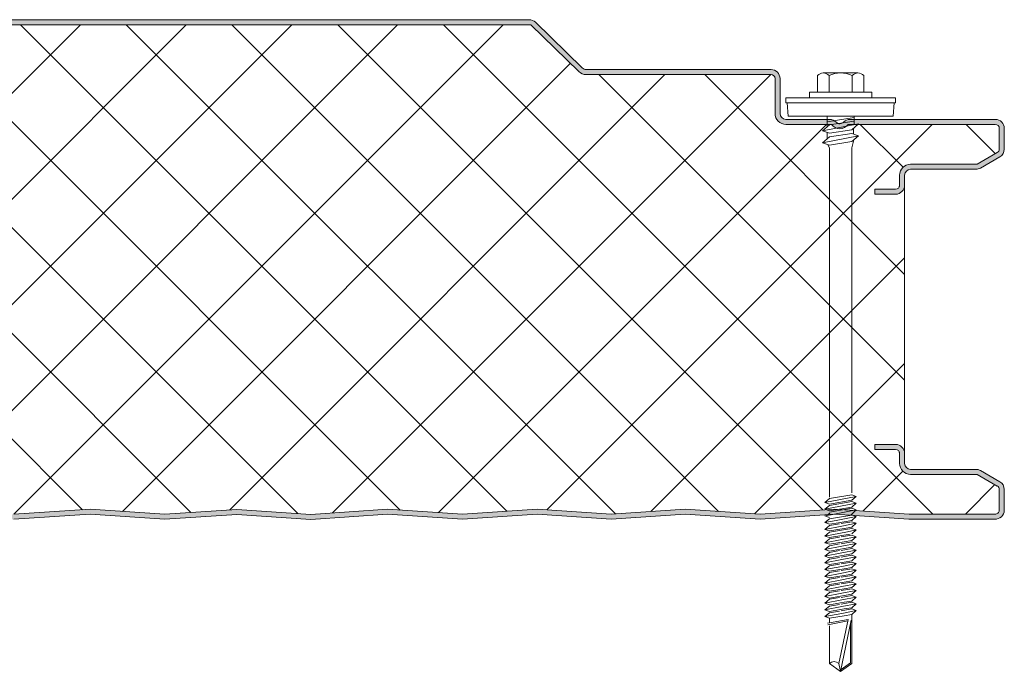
# Model space of a CAD drawing. Header units: millimetres. Extents: x 12686 to 20863, y -5950 to 1224.
# Tile 5 of 10: x 13629 to 13826, y -5640 to -5510. Entities that reach past the tile are written whole.
import ezdxf

# ---------------------------------------------------------------- set-up
doc = ezdxf.new("R2010")
doc.units = ezdxf.units.MM
doc.layers.add('A-DETL-GENF', color=92, linetype='Continuous', lineweight=13)

# ---------------------------------------------------------------- blocks, each defined once
blk = doc.blocks.new('HFX 1000 - 1 RIB - SATINLINE - HFX 1000 100mm - 1 RIB - SATINLINE-4428274-ALL PANELS 3')
at = {"layer": 'A-DETL-GENF'}
h = blk.add_hatch(color=256, dxfattribs=at)
h.paths.add_polyline_path([(619.08, -0.04), (634.93, 0.97), (649.57, -0.01), (664.01, 0.96), (678.87, -0.04), (694.37, 0.99), (709.28, -0.01), (724.37, 0.99), (739.14, 0), (754.09, 0.99), (769, -0.01), (784.37, 0.97), (799.28, -0.03), (814.93, 0.97), (829.57, -0.01), (844.01, 0.96), (858.87, -0.04), (874.65, 0.97), (889.28, -0.01), (904.37, 0.99), (919.14, 0), (934.09, 0.99), (949, -0.01), (964.09, 0.99), (979.2, 0), (996.6, 0.05), (997, 0.19), (997.27, 0.34), (997.57, 0.63), (997.82, 1), (997.96, 1.43), (998, 1.86), (998, 5.96), (997.9, 6.52), (997.76, 6.86), (997.48, 7.23), (997, 7.57), (993.22, 9.75), (992.73, 9.94), (992.32, 9.99), (978.89, 10.04), (978.6, 10.16), (978.35, 10.35), (978.16, 10.59), (978.04, 10.88), (978, 11.19), (978, 13.19), (977.94, 13.66), (977.76, 14.09), (977.48, 14.47), (977, 14.79), (976.67, 14.93), (975.92, 14.99), (972, 14.99), (972, 13.99), (976.41, 13.97), (976.77, 13.76), (976.98, 13.4), (977, 13.19), (977, 11.19), (977.08, 10.63), (977.3, 10.09), (977.65, 9.64), (978.1, 9.29), (978.63, 9.07), (979.2, 8.99), (992.54, 8.99), (996.77, 6.52), (996.98, 6.16), (997, 5.96), (996.98, 1.61), (996.8, 1.27), (996.49, 1.05), (996.12, 1), (978.1, 1.05), (964, 2), (948.86, 1), (934, 2), (919.14, 1), (904.28, 2), (889.28, 0.99), (874.28, 2), (858.45, 0.99), (844.01, 1.96), (829.57, 0.99), (814.57, 2), (799, 0.99), (784, 2), (768.86, 1), (754, 2), (739.14, 1), (724.28, 2), (709.14, 1), (694.28, 2), (678.45, 0.99), (664.01, 1.96), (649.57, 0.99), (634.57, 2), (618.87, 0.97), (604.14, 1.96), (589.7, 0.99), (574.7, 2), (559.14, 0.99), (544.14, 2), (529, 1), (514.14, 2), (499.28, 1), (484.42, 2), (469.28, 1), (454.42, 2), (438.94, 0.97), (424.14, 1.96), (409.35, 0.97), (394, 2), (379.14, 1), (364.28, 2), (349.28, 0.99), (334.28, 2), (318.45, 0.99), (304.01, 1.96), (289.57, 0.99), (274.57, 2), (259.08, 0.96), (244.14, 1.96), (229.7, 0.99), (214.7, 2), (199, 1), (184.14, 2), (169, 1), (154.14, 2), (139.28, 1), (124.42, 2), (109.42, 0.99), (94.42, 2), (78.94, 0.97), (64.14, 1.96), (48.97, 1), (34, 2), (19.11, 1), (1.59, 1.02), (1.23, 1.23), (1.03, 1.59), (1, 1.8), (1, 9.3), (0.93, 9.86), (0.71, 10.4), (0.36, 10.85), (-0.1, 11.2), (-0.63, 11.42), (-1.2, 11.5), (-20.41, 11.52), (-20.77, 11.73), (-20.97, 12.09), (-21, 12.3), (-20.97, 13.4), (-20.77, 13.76), (-20.41, 13.97), (-20.2, 14), (-16, 14), (-16, 15), (-20.41, 14.97), (-20.67, 14.93), (-21.1, 14.75), (-21.47, 14.47), (-21.76, 14.1), (-21.94, 13.66), (-22, 13.2), (-21.98, 12.18), (-21.9, 11.73), (-21.76, 11.4), (-21.47, 11.02), (-21, 10.7), (-20.67, 10.56), (-20.2, 10.5), (-0.89, 10.45), (-0.6, 10.33), (-0.35, 10.14), (-0.16, 9.9), (-0.04, 9.61), (0, 9.3), (0, 1.8), (0.06, 1.33), (0.36, 0.75), (0.53, 0.52), (1, 0.2), (1.33, 0.06), (1.8, 0), (19.14, 0), (34.05, 1), (49.35, -0.03), (64.14, 0.96), (79, -0.04), (94.51, 0.99), (109.42, -0.01), (124.51, 0.99), (139.28, 0), (154.23, 0.99), (169.14, -0.01), (184.51, 0.97), (199.42, -0.03), (214.79, 0.99), (229.7, -0.01), (244.16, 0.96), (259.08, -0.04), (274.65, 0.99), (289.57, -0.01), (304.01, 0.96), (318.87, -0.04), (334.37, 0.99), (349.28, -0.01), (364.37, 0.99), (379.14, 0), (394.09, 0.99), (409.35, -0.03), (424.14, 0.96), (439, -0.04), (454.51, 0.99), (469.72, 0.01), (484.76, 0.98), (499.28, 0), (514.23, 0.99), (529.14, -0.01), (544.51, 0.97), (559.42, -0.03), (575.07, 0.97), (589.7, -0.01), (604.16, 0.96), (618.74, -0.02)])
h.paths.add_polyline_path([(-20.2, 65.19), (-16, 65.19), (-16, 66.19), (-20.41, 66.22), (-20.77, 66.42), (-20.97, 66.78), (-21, 66.99), (-20.97, 68.6), (-20.77, 68.96), (-20.41, 69.16), (-20.2, 69.19), (-1.2, 69.19), (-0.63, 69.26), (-0.1, 69.48), (0.36, 69.83), (0.71, 70.29), (0.93, 70.82), (1, 71.39), (1, 81.26), (0.93, 81.81), (0.72, 82.33), (0.39, 82.78), (-0.05, 83.13), (-0.56, 83.36), (-26.2, 91.19), (-54.54, 91.21), (-54.82, 91.36), (-54.97, 91.61), (-54.99, 91.86), (-54.88, 92.13), (-54.49, 92.54), (-47.66, 99.19), (402.99, 99.19), (412.62, 89.81), (413.07, 89.47), (413.59, 89.26), (414.15, 89.19), (441.17, 89.19), (441.73, 89.26), (442.26, 89.47), (442.71, 89.81), (452.34, 99.19), (902.99, 99.19), (912.62, 89.81), (913.07, 89.47), (913.59, 89.26), (914.15, 89.19), (951.41, 89.16), (951.77, 88.96), (951.98, 88.6), (952, 88.39), (952, 81.39), (952.08, 80.82), (952.3, 80.29), (952.65, 79.83), (953.1, 79.48), (953.63, 79.26), (954.2, 79.19), (963.35, 79.19), (963.67, 78.83), (964.07, 78.55), (964.52, 78.38), (965, 78.32), (965.48, 78.38), (965.93, 78.55), (966.33, 78.83), (966.65, 79.19), (996.41, 79.16), (996.77, 78.96), (996.98, 78.6), (997, 78.39), (996.98, 74.02), (996.77, 73.66), (996.6, 73.54), (992.54, 71.19), (979.2, 71.19), (978.63, 71.11), (978.1, 70.9), (977.65, 70.55), (977.3, 70.09), (977.08, 69.56), (977, 68.99), (976.98, 66.78), (976.77, 66.42), (976.41, 66.22), (976.2, 66.19), (972, 66.19), (972, 65.19), (976.2, 65.19), (976.67, 65.25), (977.1, 65.43), (977.48, 65.72), (977.76, 66.09), (977.94, 66.52), (978, 66.99), (978.04, 69.3), (978.16, 69.59), (978.35, 69.84), (978.63, 70.04), (978.89, 70.15), (979.2, 70.19), (992.73, 70.24), (992.79, 70.25), (993.22, 70.43), (997.1, 72.67), (997.48, 72.96), (997.76, 73.33), (997.94, 73.76), (998, 74.23), (998, 78.39), (997.94, 78.86), (997.76, 79.29), (997.48, 79.66), (997, 79.99), (996.63, 80.13), (996.04, 80.19), (966.65, 80.14), (966.33, 80.04), (965.76, 79.67), (965.38, 79.4), (964.92, 79.33), (964.48, 79.47), (963.67, 80.04), (963.32, 80.15), (962.95, 80.19), (953.89, 80.23), (953.6, 80.35), (953.35, 80.54), (953.16, 80.79), (953.04, 81.08), (953, 81.39), (953, 88.39), (952.94, 88.86), (952.65, 89.44), (952.48, 89.66), (952, 89.99), (951.67, 90.13), (951.2, 90.19), (913.85, 90.23), (913.56, 90.35), (913.04, 90.79), (903.63, 99.9), (903.37, 100.03), (902.99, 100.15), (902.66, 100.19), (452.34, 100.15), (452.05, 100.07), (451.68, 99.88), (451.41, 99.68), (441.73, 90.33), (441.38, 90.22), (441.17, 90.19), (413.85, 90.23), (413.44, 90.44), (413, 90.83), (403.68, 99.86), (403.44, 100), (402.99, 100.15), (402.66, 100.19), (-47.66, 100.15), (-47.79, 100.13), (-48.22, 99.96), (-48.7, 99.58), (-55.75, 92.64), (-55.91, 92.3), (-55.99, 91.93), (-55.98, 91.55), (-55.88, 91.19), (-55.7, 90.86), (-55.44, 90.58), (-55.13, 90.37), (-54.54, 90.21), (-53.99, 90.19), (-26.2, 90.14), (-0.56, 82.27), (-0.33, 82.09), (-0.15, 81.84), (-0.04, 81.56), (0, 81.26), (-0.04, 71.08), (-0.16, 70.79), (-0.35, 70.54), (-0.63, 70.34), (-0.89, 70.23), (-1.21, 70.19), (-20.41, 70.16), (-20.67, 70.13), (-21.1, 69.95), (-21.47, 69.66), (-21.8, 69.19), (-21.94, 68.86), (-22, 68.39), (-22, 66.99), (-21.94, 66.52), (-21.76, 66.09), (-21.47, 65.72), (-21.1, 65.43), (-20.67, 65.25)])
h = blk.add_hatch(dxfattribs=at)
h.set_pattern_fill('FP_3', color=256, style=0, pattern_type=2)
h.set_pattern_definition([(45, (-12828.428, 5609.747), (-10.606602, 10.606602), []), (135, (-12828.428, 5609.747), (-10.606602, -10.606602), [])])
h.paths.add_polyline_path([(619.08, 0.96), (634.57, 2), (649.57, 0.99), (664.01, 1.96), (678.87, 0.96), (694.28, 2), (709.28, 0.99), (724.28, 2), (739.14, 1), (754, 2), (769, 0.99), (784, 2), (799.28, 0.97), (814.57, 2), (829.57, 0.99), (844.01, 1.96), (858.87, 0.96), (874.28, 2), (889.28, 0.99), (904.28, 2), (919.14, 1), (934, 2), (949, 0.99), (964, 2), (978.9, 1), (996.49, 1.05), (996.8, 1.27), (996.91, 1.43), (997, 1.8), (997, 5.96), (996.9, 6.36), (996.6, 6.65), (992.54, 8.99), (979.2, 8.99), (978.63, 9.07), (978.1, 9.29), (977.65, 9.64), (977.3, 10.09), (977.08, 10.63), (977, 11.19), (977, 13.19), (976.9, 13.59), (976.6, 13.89), (976.2, 13.99), (972, 13.99), (972, 14.99), (976.2, 14.99), (976.67, 14.93), (977.1, 14.75), (977.48, 14.47), (977.76, 14.09), (977.94, 13.66), (978, 13.19), (978, 66.99), (977.94, 66.52), (977.76, 66.09), (977.48, 65.72), (977.1, 65.43), (976.67, 65.25), (976.2, 65.19), (972, 65.19), (972, 66.19), (976.41, 66.22), (976.77, 66.42), (976.9, 66.59), (977, 66.99), (977, 68.99), (977.08, 69.56), (977.3, 70.09), (977.65, 70.55), (978.1, 70.9), (978.63, 71.11), (979.2, 71.19), (992.54, 71.19), (996.77, 73.66), (996.9, 73.83), (997, 74.23), (997, 78.39), (996.9, 78.79), (996.6, 79.08), (996.2, 79.19), (966.65, 79.19), (966.33, 78.83), (965.93, 78.55), (965.48, 78.38), (965, 78.32), (964.52, 78.38), (964.07, 78.55), (963.67, 78.83), (963.35, 79.19), (954.2, 79.19), (953.63, 79.26), (953.1, 79.48), (952.65, 79.83), (952.3, 80.29), (952.08, 80.82), (952, 81.39), (952, 88.39), (951.9, 88.79), (951.6, 89.08), (951.2, 89.19), (914.15, 89.19), (913.59, 89.26), (913.07, 89.47), (912.62, 89.81), (902.99, 99.19), (452.34, 99.19), (442.71, 89.81), (442.26, 89.47), (441.73, 89.26), (441.17, 89.19), (414.15, 89.19), (413.59, 89.26), (413.07, 89.47), (412.62, 89.81), (402.99, 99.19), (-47.66, 99.19), (-54.91, 92.11), (-54.97, 91.98), (-54.95, 91.56), (-54.79, 91.34), (-54.54, 91.21), (-54.4, 91.19), (-26.2, 91.19), (-0.56, 83.36), (-0.05, 83.13), (0.39, 82.78), (0.72, 82.33), (0.93, 81.81), (1, 81.26), (1, 71.39), (0.93, 70.82), (0.71, 70.29), (0.36, 69.83), (-0.1, 69.48), (-0.63, 69.26), (-1.2, 69.19), (-20.41, 69.16), (-20.77, 68.96), (-20.89, 68.79), (-21, 68.39), (-21, 66.99), (-20.89, 66.59), (-20.6, 66.3), (-20.2, 66.19), (-16, 66.19), (-16, 65.19), (-20.2, 65.19), (-20.67, 65.25), (-21.1, 65.43), (-21.47, 65.72), (-21.76, 66.09), (-21.94, 66.52), (-22, 66.99), (-22, 13.2), (-21.94, 13.66), (-21.76, 14.1), (-21.47, 14.47), (-21.1, 14.75), (-20.67, 14.93), (-20.2, 15), (-16, 15), (-16, 14), (-20.41, 13.97), (-20.77, 13.76), (-20.89, 13.6), (-21, 13.2), (-21, 12.3), (-20.89, 11.9), (-20.6, 11.6), (-20.2, 11.5), (-1.2, 11.5), (-0.63, 11.42), (-0.1, 11.2), (0.36, 10.85), (0.71, 10.4), (0.93, 9.86), (1, 9.3), (1, 1.8), (1.11, 1.4), (1.4, 1.1), (1.8, 1), (19.11, 1), (34, 2), (49.35, 0.97), (64.14, 1.96), (79, 0.96), (94.42, 2), (109.42, 0.99), (124.42, 2), (139.28, 1), (154.14, 2), (169.14, 0.99), (184.14, 2), (199.42, 0.97), (214.7, 2), (229.7, 0.99), (244.14, 1.96), (259.08, 0.96), (274.57, 2), (289.57, 0.99), (304.01, 1.96), (318.87, 0.96), (334.28, 2), (349.28, 0.99), (364.28, 2), (379.14, 1), (394, 2), (409.35, 0.97), (424.14, 1.96), (439, 0.96), (454.42, 2), (469.42, 0.99), (484.42, 2), (499.28, 1), (514.14, 2), (529.14, 0.99), (544.14, 2), (559.42, 0.97), (574.7, 2), (589.7, 0.99), (604.14, 1.96)])
for p, q in [((902.66, 100.19), (652.66, 100.19)), ((902.99, 99.19), (652.66, 99.19)), ((912.62, 89.81), (902.99, 99.19)), ((913.31, 90.53), (903.92, 99.68)), ((951.2, 90.19), (914.15, 90.19)), ((951.2, 89.19), (914.15, 89.19)), ((960.52, 88.98), (960.52, 85.65)), ((961.68, 89.51), (968.64, 89.51)), ((962.84, 88.98), (962.84, 85.65)), ((967.48, 88.98), (967.48, 85.65)), ((969.8, 88.98), (969.8, 85.65)), ((952, 81.39), (952, 88.39)), ((953, 81.39), (953, 88.39)), ((971.41, 85.65), (958.91, 85.65)), ((958.91, 85.65), (958.91, 84.51)), ((971.41, 84.51), (971.41, 85.65)), ((976.16, 84.51), (954.16, 84.51)), ((954.16, 84.51), (954.16, 83.51)), ((954.16, 83.51), (976.16, 83.51)), ((954.41, 83.51), (954.63, 80.81)), ((975.69, 80.81), (975.91, 83.51)), ((976.16, 83.51), (976.16, 84.51)), ((962.95, 80.19), (954.2, 80.19)), ((963.35, 79.19), (954.2, 79.19)), ((975.69, 80.81), (954.63, 80.81)), ((961.55, 77.89), (968.77, 79.29)), ((962.91, 79.07), (961.55, 77.89)), ((962.47, 80.81), (962.47, 78.69)), ((967.86, 80.55), (962.47, 79.73)), ((967.86, 79.83), (962.91, 79.07)), ((996.2, 79.19), (966.65, 79.19)), ((996.2, 80.19), (967.05, 80.19)), ((968.77, 79.29), (967.41, 78.11)), ((967.86, 80.81), (967.86, 79.11)), ((962.91, 77.42), (961.55, 77.89)), ((962.47, 77.57), (962.47, 76.31)), ((967.41, 78.11), (962.91, 77.42)), ((967.41, 77.38), (962.91, 76.7)), ((968.77, 76.92), (967.41, 77.38)), ((967.77, 78.43), (967.77, 77.26)), ((997, 74.23), (997, 78.39)), ((998, 74.23), (998, 78.39)), ((961.55, 75.52), (968.77, 76.92)), ((962.91, 76.7), (961.55, 75.52)), ((961.55, 75.52), (962.91, 75.05)), ((962.6, 75.16), (962.92, 74.42)), ((962.91, 75.05), (967.41, 75.74)), ((967.41, 75.74), (968.77, 76.92)), ((967.42, 74.46), (967.79, 76.07)), ((962.92, 74.42), (962.92, 4.42)), ((967.42, 5.25), (967.42, 74.46)), ((992.54, 71.19), (996.6, 73.54)), ((979.2, 71.19), (992.54, 71.19)), ((993.22, 70.43), (997.1, 72.67)), ((979.2, 70.19), (992.32, 70.19)), ((977, 66.99), (977, 68.99)), ((978, 66.99), (978, 68.99)), ((972, 65.19), (972, 66.19)), ((972, 66.19), (976.2, 66.19)), ((978, 13.19), (978, 66.99)), ((976.2, 65.19), (972, 65.19)), ((972, 13.99), (972, 14.99)), ((972, 14.99), (976.2, 14.99)), ((976.2, 13.99), (972, 13.99)), ((977, 11.19), (977, 13.19)), ((978, 11.19), (978, 13.19)), ((992.32, 9.99), (979.2, 9.99)), ((992.54, 8.99), (979.2, 8.99)), ((996.6, 6.65), (992.54, 8.99)), ((997.1, 7.51), (993.22, 9.75)), ((997, 1.8), (997, 5.96)), ((998, 1.8), (998, 5.96)), ((962.01, 3.34), (968.31, 4.56)), ((962.91, 4.12), (962.01, 3.34)), ((962.91, 4.12), (967.41, 4.87)), ((968.31, 4.56), (967.41, 4.87)), ((968.31, 4.56), (967.41, 3.78)), ((799.28, 0.97), (814.57, 2)), ((814.57, 2), (829.57, 0.99)), ((858.87, 0.96), (874.28, 2)), ((874.28, 2), (889.28, 0.99)), ((889.28, 0.99), (904.28, 2)), ((904.28, 2), (919.14, 1)), ((919.14, 1), (934, 2)), ((934, 2), (949, 0.99)), ((949, 0.99), (964, 2)), ((962.01, 3.34), (962.91, 3.03)), ((962.01, 1.99), (968.31, 3.21)), ((962.91, 2.77), (962.01, 1.99)), ((962.01, 1.99), (962.91, 1.68)), ((962.91, 3.03), (967.41, 3.78)), ((967.41, 3.52), (962.91, 2.77)), ((967.41, 2.43), (962.91, 1.68)), ((967.41, 2.18), (962.91, 1.42)), ((964, 2), (978.9, 1)), ((968.31, 3.21), (967.41, 3.52)), ((968.31, 3.21), (967.41, 2.43)), ((968.31, 1.87), (967.41, 2.18)), ((799.28, -0.03), (814.57, 1)), ((814.57, 1), (829.57, -0.01)), ((829.57, 0.99), (844.01, 1.96)), ((829.57, -0.01), (844.01, 0.96)), ((844.01, 1.96), (858.87, 0.96)), ((844.01, 0.96), (858.87, -0.04)), ((858.87, -0.04), (874.28, 1)), ((874.28, 1), (889.28, -0.01)), ((889.28, -0.01), (904.28, 1)), ((904.28, 1), (919.14, 0)), ((919.14, 0), (934, 1)), ((934, 1), (949, -0.01)), ((949, -0.01), (964, 1)), ((962.01, 0.64), (963.11, 0.86)), ((962.01, 0.64), (962.91, 0.33)), ((962.91, 0.08), (962.01, -0.7)), ((962.4, 0.72), (962.99, 1.18)), ((962.91, 0.08), (963.76, 0.22)), ((962.92, 0.82), (968.31, 1.87)), ((963.76, 0.22), (967.41, 0.83)), ((964, 1), (978.86, 0)), ((968.31, 0.52), (964.26, -0.27)), ((968.31, 0.52), (967.18, 0.91)), ((968.31, 1.87), (967.24, 0.8)), ((968.31, 0.52), (967.41, -0.26)), ((978.86, 0), (996.07, 0)), ((978.9, 1), (996.12, 1)), ((964.26, -0.27), (962.01, -0.7)), ((962.01, -0.7), (962.91, -1.01)), ((962.91, -1.27), (962.01, -2.05)), ((962.01, -2.05), (965.4, -1.39)), ((962.91, -1.01), (964.71, -0.71)), ((964.93, -0.93), (962.91, -1.27)), ((965.88, -1.86), (962.91, -2.36)), ((964.71, -0.71), (967.41, -0.26)), ((967.41, -0.52), (965.25, -0.88)), ((965.4, -1.39), (968.31, -0.83)), ((967.41, -1.61), (965.88, -1.86)), ((967.41, -1.86), (966.11, -2.08)), ((968.31, -0.83), (967.41, -0.52)), ((968.31, -0.83), (967.41, -1.61)), ((968.31, -2.17), (967.41, -1.86)), ((962.01, -2.05), (962.91, -2.36)), ((962.01, -3.4), (966.55, -2.52)), ((962.91, -2.62), (962.01, -3.4)), ((962.01, -3.4), (962.91, -3.71)), ((966.11, -2.08), (962.91, -2.62)), ((962.91, -3.71), (967.06, -3.01)), ((964.93, -3.62), (962.91, -3.96)), ((967.41, -3.21), (965.25, -3.57)), ((965.4, -4.08), (968.31, -3.52)), ((966.55, -2.52), (968.31, -2.17)), ((968.31, -2.17), (967.38, -2.96)), ((968.31, -3.52), (967.41, -3.21)), ((968.31, -3.52), (967.41, -4.3)), ((962.91, -3.96), (962.01, -4.74)), ((962.01, -4.74), (965.4, -4.08)), ((962.01, -4.74), (962.91, -5.05)), ((962.91, -5.32), (962.01, -6.1)), ((962.01, -6.1), (965.4, -5.44)), ((965.88, -4.56), (962.91, -5.05)), ((964.93, -4.98), (962.91, -5.32)), ((965.88, -5.91), (962.91, -6.41)), ((967.41, -4.56), (965.25, -4.92)), ((967.41, -5.9), (965.25, -6.26)), ((965.4, -5.44), (968.31, -4.87)), ((967.41, -4.3), (965.88, -4.56)), ((967.41, -5.65), (965.88, -5.91)), ((968.31, -4.87), (967.41, -4.56)), ((968.31, -4.87), (967.41, -5.65)), ((968.31, -6.21), (967.41, -5.9)), ((962.01, -6.1), (962.91, -6.41)), ((962.91, -6.66), (962.01, -7.44)), ((962.01, -7.44), (965.4, -6.78)), ((962.01, -7.44), (962.91, -7.75)), ((964.93, -6.32), (962.91, -6.66)), ((965.88, -7.25), (962.91, -7.75)), ((964.93, -7.66), (962.91, -8)), ((967.41, -7.25), (965.25, -7.61)), ((965.4, -6.78), (968.31, -6.21)), ((965.4, -8.12), (968.31, -7.56)), ((967.41, -6.99), (965.88, -7.25)), ((968.31, -6.21), (967.41, -6.99)), ((968.31, -7.56), (967.41, -7.25)), ((968.31, -7.56), (967.41, -8.34)), ((962.91, -8), (962.01, -8.78)), ((962.01, -8.78), (965.4, -8.12)), ((962.01, -8.78), (962.91, -9.09)), ((962.91, -9.35), (962.01, -10.13)), ((962.01, -10.13), (965.4, -9.47)), ((965.88, -8.6), (962.91, -9.09)), ((964.93, -9.01), (962.91, -9.35)), ((967.41, -8.6), (965.25, -8.96)), ((965.4, -9.47), (968.31, -8.91)), ((967.41, -8.34), (965.88, -8.6)), ((967.41, -9.69), (965.88, -9.94)), ((968.31, -8.91), (967.41, -8.6)), ((968.31, -8.91), (967.41, -9.69)), ((962.01, -10.13), (962.91, -10.44)), ((962.91, -10.7), (962.01, -11.48)), ((962.01, -11.48), (965.4, -10.82)), ((962.01, -11.48), (962.91, -11.79)), ((965.88, -9.94), (962.91, -10.44)), ((964.93, -10.36), (962.91, -10.7)), ((965.88, -11.29), (962.91, -11.79)), ((964.93, -11.7), (962.91, -12.04)), ((967.41, -9.94), (965.25, -10.3)), ((967.41, -11.29), (965.25, -11.65)), ((965.4, -10.82), (968.31, -10.25)), ((965.4, -12.17), (968.31, -11.6)), ((967.41, -11.04), (965.88, -11.29)), ((968.31, -10.25), (967.41, -9.94)), ((968.31, -10.25), (967.41, -11.04)), ((968.31, -11.6), (967.41, -11.29)), ((968.31, -11.6), (967.41, -12.38)), ((962.91, -12.04), (962.01, -12.82)), ((962.01, -12.82), (965.4, -12.17)), ((962.01, -12.82), (962.91, -13.13)), ((962.91, -13.39), (962.01, -14.17)), ((962.01, -14.17), (965.4, -13.51)), ((965.88, -12.64), (962.91, -13.13)), ((964.93, -13.05), (962.91, -13.39)), ((967.41, -12.64), (965.25, -13)), ((965.4, -13.51), (968.31, -12.95)), ((967.41, -12.38), (965.88, -12.64)), ((967.41, -13.73), (965.88, -13.98)), ((968.31, -12.95), (967.41, -12.64)), ((968.31, -12.95), (967.41, -13.73)), ((962.01, -14.17), (962.91, -14.48)), ((962.91, -14.74), (962.01, -15.52)), ((962.01, -15.52), (965.4, -14.86)), ((962.01, -15.52), (962.91, -15.83)), ((965.88, -13.98), (962.91, -14.48)), ((964.93, -14.4), (962.91, -14.74)), ((965.88, -15.33), (962.91, -15.83)), ((964.93, -15.74), (962.91, -16.08)), ((967.41, -13.98), (965.25, -14.34)), ((967.41, -15.33), (965.25, -15.69)), ((965.4, -14.86), (968.31, -14.29)), ((965.4, -16.21), (968.31, -15.64)), ((967.41, -15.08), (965.88, -15.33)), ((968.31, -14.29), (967.41, -13.98)), ((968.31, -14.29), (967.41, -15.08)), ((968.31, -15.64), (967.41, -15.33)), ((968.31, -15.64), (967.41, -16.42)), ((962.91, -16.08), (962.01, -16.86)), ((962.01, -16.86), (965.4, -16.21)), ((962.01, -16.86), (962.91, -17.17)), ((962.91, -17.43), (962.01, -18.21)), ((962.01, -18.21), (965.4, -17.55)), ((965.88, -16.68), (962.91, -17.17)), ((964.93, -17.09), (962.91, -17.43)), ((967.41, -16.68), (965.25, -17.04)), ((965.4, -17.55), (968.31, -16.99)), ((967.41, -16.42), (965.88, -16.68)), ((967.41, -17.77), (965.88, -18.02)), ((968.31, -16.99), (967.41, -16.68)), ((968.31, -16.99), (967.41, -17.77)), ((962.01, -18.21), (962.91, -18.52)), ((962.91, -18.78), (962.01, -19.56)), ((962.01, -19.56), (965.4, -18.9)), ((962.01, -19.56), (962.91, -19.87)), ((965.88, -18.02), (962.91, -18.52)), ((964.93, -18.44), (962.91, -18.78)), ((965.88, -19.37), (962.91, -19.87)), ((967.41, -18.02), (965.25, -18.38)), ((965.4, -18.9), (968.31, -18.33)), ((967.41, -19.12), (965.88, -19.37)), ((968.31, -18.33), (967.41, -18.02)), ((968.31, -18.33), (967.41, -19.12)), ((967.41, -28.95), (967.41, -19.12)), ((966.65, -20.14), (962.52, -20.86)), ((962.58, -21.19), (966.59, -20.41)), ((962.91, -19.87), (962.91, -20.79)), ((962.91, -21.39), (962.91, -28.95)), ((964.82, -28.95), (966.65, -20.14)), ((967.29, -20.27), (965.16, -30.53)), ((967.15, -20.96), (967.15, -28.81)), ((962.91, -28.95), (965.16, -30.53)), ((965.16, -30.53), (964.82, -28.95)), ((965.16, -30.53), (967.41, -28.95)), ((967.15, -28.81), (965.24, -30.15))]:
    blk.add_line(p, q, dxfattribs=at)
for centre, radius, start, end in [((902.66, 98.39), 1.8, 45.7585, 90), ((914.15, 91.39), 2.2, 225.7585, 270), ((914.15, 91.39), 1.2, 225.7585, 270), ((951.2, 88.39), 1.8, 360, 90), ((951.2, 88.39), 0.8, 0, 90), ((961.68, 87.96), 1.54, 41.3319, 138.6681), ((965.16, 84.11), 5.39, 64.5175, 115.4825), ((968.64, 87.96), 1.54, 41.3319, 138.6681), ((951.2, 88.39), 0.8, 360, 30), ((954.2, 81.39), 2.2, 180, 270), ((954.2, 81.39), 1.2, 180, 270), ((962.95, 78.39), 1.8, 42.5778, 90), ((965, 80.32), 2, 214.5, 325.5), ((965, 80.32), 1, 224.6816, 319.0396), ((967.05, 78.39), 1.8, 90, 135.3383), ((996.2, 78.39), 1.8, 360, 90), ((996.2, 78.39), 0.8, 0, 90), ((996.2, 78.39), 0.8, 360, 30), ((996.2, 74.23), 0.8, 300, 360), ((996.2, 74.23), 0.8, 330, 360), ((996.2, 74.23), 1.8, 300, 0), ((979.2, 68.99), 2.2, 90, 180), ((979.2, 68.99), 1.2, 90, 180), ((992.32, 71.99), 1.8, 270, 300), ((976.2, 66.99), 1.8, 270, 360), ((976.2, 66.99), 0.8, 270, 360), ((976.2, 66.99), 0.8, 330, 0), ((976.2, 13.19), 1.8, 0, 90), ((976.2, 13.19), 0.8, 0, 90), ((976.2, 13.19), 0.8, 360, 30), ((979.2, 11.19), 2.2, 180, 270), ((979.2, 11.19), 1.2, 180, 270), ((992.32, 8.19), 1.8, 60, 90), ((996.2, 5.96), 0.8, 0, 60), ((996.2, 5.96), 0.8, 0, 30), ((996.2, 5.96), 1.8, 0, 60), ((996.2, 1.8), 1.8, 265.8468, 0), ((996.2, 1.8), 0.8, 263.7686, 0), ((963.86, -29.98), 1.41, 47.2756, 132.7244)]:
    blk.add_arc(centre, radius, start, end, dxfattribs=at)

msp = doc.modelspace()

# ---------------------------------------------------------------- block references
at = {"layer": 'A-DETL-GENF'}
msp.add_blockref('HFX 1000 - 1 RIB - SATINLINE - HFX 1000 100mm - 1 RIB - SATINLINE-4428274-ALL PANELS 3', (12828.43, -5609.75), dxfattribs=at)

doc.saveas('drawing.dxf')
